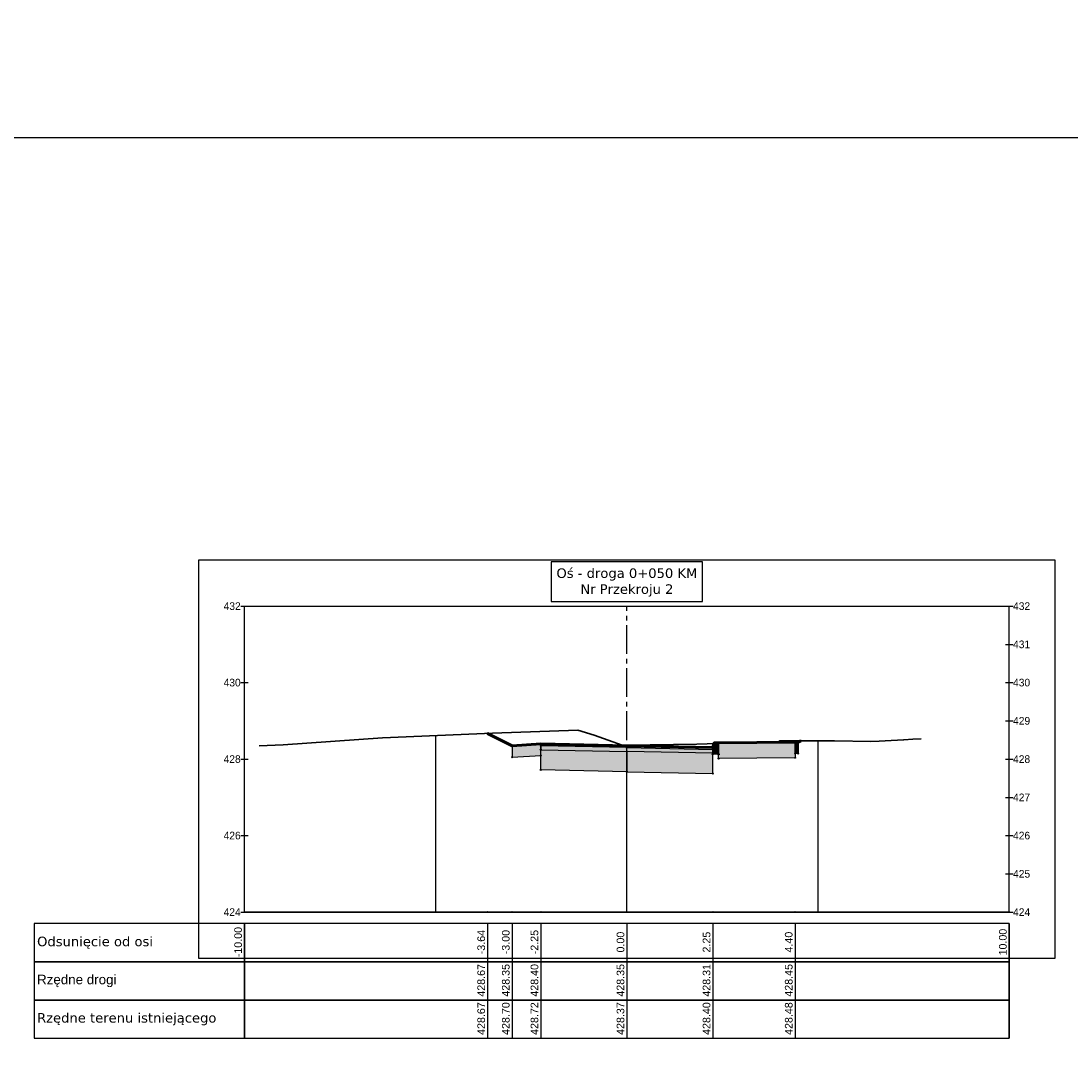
# Model space of a CAD drawing. Header units: metres. Extents: x 7331444 to 14836576, y 5479641 to 11132379.
# Tile 40 of 53: x 7418662 to 7418689, y 5566302 to 5566329. Entities that reach past the tile are written whole.
import ezdxf

# ---------------------------------------------------------------- set-up
doc = ezdxf.new("R2010")
doc.units = ezdxf.units.M
doc.linetypes.add('CENTER2', pattern=[1.125, 0.75, -0.125, 0.125, -0.125])
for name, color, linetype in [('C-DROGI-PRZEKROJE', 7, 'Continuous'), ('C-DROGI-PRZEKROJE-WIDOKI', 7, 'Continuous'), ('C-DROGI-PRZEKROJE-WIDOKI-ETYKIETY', 7, 'Continuous')]:
    doc.layers.add(name, color=color, linetype=linetype)

# ---------------------------------------------------------------- blocks, each defined once
blk = doc.blocks.new('*U805')
at = {"layer": 'C-DROGI-PRZEKROJE-WIDOKI', "color": 3, "linetype": 'Continuous', "lineweight": -3}
for p, q in [((11.2, 9.2), (-11.2, 9.2)), ((-11.2, 9.2), (-11.2, -1.2)), ((11.2, -1.2), (11.2, 9.2)), ((-11.2, -1.2), (11.2, -1.2))]:
    blk.add_line(p, q, dxfattribs=at)
at = {"layer": 'C-DROGI-PRZEKROJE-WIDOKI', "color": 7, "linetype": 'Continuous', "lineweight": -3}
for p, q in [((-10.1, 8), (-9.9, 8)), ((-10, 0), (-10, 8)), ((-10, 8), (10, 8)), ((9.9, 8), (10.1, 8)), ((10, 0), (10, 8)), ((9.9, 7), (10.1, 7)), ((-10.1, 6), (-9.9, 6)), ((9.9, 6), (10.1, 6)), ((9.9, 5), (10.1, 5)), ((-10.1, 4), (-9.9, 4)), ((9.9, 4), (10.1, 4)), ((9.9, 3), (10.1, 3)), ((-10.1, 2), (-9.9, 2)), ((9.9, 2), (10.1, 2)), ((9.9, 1), (10.1, 1)), ((-10.1, 0), (-9.9, 0)), ((9.9, 0), (10.1, 0))]:
    blk.add_line(p, q, dxfattribs=at)
at = {"layer": 'C-DROGI-PRZEKROJE-WIDOKI', "color": 9, "linetype": 'Continuous', "lineweight": -3}
for p, q in [((-10, 0), (-10, 8)), ((10, 0), (10, 8)), ((-5, 0), (-5, 4.616)), ((5, 0), (5, 4.477)), ((0, 0), (0, 4.369)), ((0, 0), (0, 4.369))]:
    blk.add_line(p, q, dxfattribs=at)
at = {"layer": 'C-DROGI-PRZEKROJE-WIDOKI', "color": 7, "linetype": 'CENTER2', "lineweight": -3}
blk.add_line((0, 0), (0, 8), dxfattribs=at)
at = {"layer": 'C-DROGI-PRZEKROJE-WIDOKI', "color": 7, "linetype": 'Continuous', "lineweight": 30}
blk.add_line((-10, 0), (10, 0), dxfattribs=at)
at = {"layer": 'C-DROGI-PRZEKROJE-WIDOKI', "color": 7, "linetype": 'Continuous', "lineweight": -3}
for points in [[(-1.98, 8.125), (1.98, 8.125), (1.98, 9.155), (-1.98, 9.155)], [(-10, -1.3), (-10, -0.3), (-15.5, -0.3), (-15.5, -1.3)], [(-10, -1.3), (10, -1.3), (10, -0.3), (-10, -0.3)], [(-10, -2.3), (-10, -1.3), (-15.5, -1.3), (-15.5, -2.3)], [(-10, -2.3), (10, -2.3), (10, -1.3), (-10, -1.3)], [(-10, -3.3), (-10, -2.3), (-15.5, -2.3), (-15.5, -3.3)], [(-10, -3.3), (10, -3.3), (10, -2.3), (-10, -2.3)]]:
    blk.add_3dface(points, dxfattribs=at)
for s, insert, char_height, attachment_point in [('{\\fVerdana|b0|i0|c0|p34;Oś - droga 0+050\\fVerdana|b0|i0|c238|p34; KM\\fVerdana|b0|i0|c0|p34;\\PNr Przekroju 2}', (0, 8.25), 0.25, 8), ('432', (-10.1, 8), 0.2, 6), ('432', (10.1, 8), 0.2, 4), ('431', (10.1, 7), 0.2, 4), ('430', (-10.1, 6), 0.2, 6), ('430', (10.1, 6), 0.2, 4), ('429', (10.1, 5), 0.2, 4), ('428', (-10.1, 4), 0.2, 6), ('428', (10.1, 4), 0.2, 4), ('427', (10.1, 3), 0.2, 4), ('426', (-10.1, 2), 0.2, 6), ('426', (10.1, 2), 0.2, 4), ('425', (10.1, 1), 0.2, 4), ('424', (-10.1, 0), 0.2, 6), ('424', (10.1, 0), 0.2, 4), ('{\\fVerdana|b0|i0|c238|p34;Odsunięcie od osi}', (-15.425, -0.8), 0.25, 4), ('{\\fArial|b0|i0|c238|p34;Rzędne drogi}', (-15.425, -1.8), 0.25, 4), ('{\\fVerdana|b0|i0|c238|p34;Rzędne terenu istniejącego}', (-15.425, -2.8), 0.25, 4)]:
    blk.add_mtext(s, dxfattribs=dict(at, insert=insert, char_height=char_height, attachment_point=attachment_point))
blk = doc.blocks.new('*U804')
at = {"layer": 'C-DROGI-PRZEKROJE', "linetype": 'Continuous', "lineweight": -3}
for points in [[(7418892.82, 5565931.273), (7418892.07, 5565931.228), (7418892.07, 5565930.928), (7418892.82, 5565930.973)], [(7418895.07, 5565931.228), (7418892.82, 5565931.273), (7418892.82, 5565931.248), (7418895.07, 5565931.203)], [(7418892.82, 5565931.248), (7418895.07, 5565931.203), (7418895.07, 5565931.178), (7418892.82, 5565931.223)], [(7418895.07, 5565931.178), (7418892.82, 5565931.223), (7418892.82, 5565931.123), (7418895.07, 5565931.078)], [(7418895.07, 5565931.228), (7418897.32, 5565931.183), (7418897.32, 5565931.158), (7418895.07, 5565931.203)], [(7418897.47, 5565931.003), (7418897.32, 5565931.003), (7418897.32, 5565931.183), (7418897.35, 5565931.303), (7418897.47, 5565931.303)], [(7418897.47, 5565931.303), (7418899.47, 5565931.323), (7418899.47, 5565930.913), (7418897.47, 5565930.893)], [(7418899.47, 5565931.323), (7418899.55, 5565931.323), (7418899.55, 5565931.023), (7418899.47, 5565931.023)], [(7418892.82, 5565931.123), (7418895.07, 5565931.078), (7418895.07, 5565930.548), (7418892.82, 5565930.593)], [(7418897.32, 5565931.158), (7418895.07, 5565931.203), (7418895.07, 5565931.178), (7418897.32, 5565931.133)], [(7418895.07, 5565931.178), (7418897.32, 5565931.133), (7418897.32, 5565931.033), (7418895.07, 5565931.078)], [(7418897.32, 5565931.033), (7418895.07, 5565931.078), (7418895.07, 5565930.548), (7418897.32, 5565930.503)]]:
    blk.add_hatch(color=252, dxfattribs=at).paths.add_polyline_path(points)
at = {"layer": 'C-DROGI-PRZEKROJE', "color": 9, "linetype": 'Continuous', "lineweight": -3}
for p, q in [((7418892.07, 5565931.228), (7418891.427, 5565931.55)), ((7418892.07, 5565931.228), (7418891.427, 5565931.55)), ((7418892.07, 5565931.228), (7418891.427, 5565931.55)), ((7418892.07, 5565931.228), (7418891.427, 5565931.55)), ((7418892.07, 5565931.228), (7418891.427, 5565931.55)), ((7418892.07, 5565931.228), (7418891.427, 5565931.55)), ((7418892.82, 5565931.273), (7418892.07, 5565931.228)), ((7418892.07, 5565931.228), (7418892.07, 5565930.928)), ((7418895.07, 5565931.228), (7418892.82, 5565931.273)), ((7418895.07, 5565931.228), (7418892.82, 5565931.273)), ((7418892.82, 5565931.273), (7418892.82, 5565931.248)), ((7418892.82, 5565930.973), (7418892.82, 5565931.273)), ((7418892.82, 5565931.248), (7418895.07, 5565931.203)), ((7418892.82, 5565931.248), (7418892.82, 5565931.223)), ((7418895.07, 5565931.178), (7418892.82, 5565931.223)), ((7418892.82, 5565931.223), (7418892.82, 5565931.123)), ((7418895.07, 5565931.203), (7418895.07, 5565931.228)), ((7418895.07, 5565931.228), (7418897.32, 5565931.183)), ((7418895.07, 5565931.228), (7418897.32, 5565931.183)), ((7418895.07, 5565931.203), (7418895.07, 5565931.228)), ((7418897.32, 5565931.183), (7418897.35, 5565931.303)), ((7418897.35, 5565931.303), (7418897.47, 5565931.303)), ((7418897.47, 5565931.303), (7418899.47, 5565931.323)), ((7418897.47, 5565931.303), (7418897.47, 5565931.003)), ((7418897.47, 5565930.893), (7418897.47, 5565931.303)), ((7418899.47, 5565931.323), (7418899.47, 5565930.913)), ((7418899.47, 5565931.023), (7418899.47, 5565931.323)), ((7418899.47, 5565931.323), (7418899.55, 5565931.323)), ((7418899.55, 5565931.323), (7418899.616, 5565931.356)), ((7418899.55, 5565931.323), (7418899.616, 5565931.356)), ((7418899.55, 5565931.323), (7418899.616, 5565931.356)), ((7418899.55, 5565931.323), (7418899.616, 5565931.356)), ((7418899.55, 5565931.323), (7418899.616, 5565931.356)), ((7418899.55, 5565931.323), (7418899.616, 5565931.356)), ((7418899.55, 5565931.323), (7418899.55, 5565931.023)), ((7418892.07, 5565930.928), (7418892.82, 5565930.973)), ((7418892.82, 5565931.123), (7418895.07, 5565931.078)), ((7418892.82, 5565930.593), (7418892.82, 5565931.123)), ((7418895.07, 5565931.203), (7418895.07, 5565931.178)), ((7418897.32, 5565931.158), (7418895.07, 5565931.203)), ((7418895.07, 5565931.203), (7418895.07, 5565931.178)), ((7418895.07, 5565931.078), (7418895.07, 5565931.178)), ((7418895.07, 5565931.178), (7418897.32, 5565931.133)), ((7418895.07, 5565931.078), (7418895.07, 5565931.178)), ((7418895.07, 5565931.078), (7418895.07, 5565930.548)), ((7418897.32, 5565931.033), (7418895.07, 5565931.078)), ((7418895.07, 5565931.078), (7418895.07, 5565930.548)), ((7418897.32, 5565931.183), (7418897.32, 5565931.158)), ((7418897.32, 5565931.003), (7418897.32, 5565931.183)), ((7418897.32, 5565931.158), (7418897.32, 5565931.133)), ((7418897.32, 5565931.133), (7418897.32, 5565931.033)), ((7418897.32, 5565930.503), (7418897.32, 5565931.033)), ((7418897.47, 5565931.003), (7418897.32, 5565931.003)), ((7418899.55, 5565931.023), (7418899.47, 5565931.023)), ((7418899.47, 5565930.913), (7418897.47, 5565930.893)), ((7418895.07, 5565930.548), (7418892.82, 5565930.593)), ((7418895.07, 5565930.548), (7418892.82, 5565930.593)), ((7418895.07, 5565930.548), (7418897.32, 5565930.503)), ((7418895.07, 5565930.548), (7418897.32, 5565930.503))]:
    blk.add_line(p, q, dxfattribs=at)
at = {"layer": 'C-DROGI-PRZEKROJE', "color": 53, "linetype": 'Continuous', "lineweight": -3}
for p, q in [((7418892.82, 5565931.273), (7418892.07, 5565931.228)), ((7418892.07, 5565931.228), (7418892.07, 5565930.928)), ((7418895.07, 5565931.228), (7418892.82, 5565931.273)), ((7418892.82, 5565931.273), (7418892.82, 5565931.248)), ((7418892.82, 5565930.973), (7418892.82, 5565931.273)), ((7418892.82, 5565931.248), (7418895.07, 5565931.203)), ((7418892.82, 5565931.248), (7418895.07, 5565931.203)), ((7418892.82, 5565931.223), (7418892.82, 5565931.248)), ((7418895.07, 5565931.178), (7418892.82, 5565931.223)), ((7418895.07, 5565931.178), (7418892.82, 5565931.223)), ((7418892.82, 5565931.223), (7418892.82, 5565931.123)), ((7418895.07, 5565931.203), (7418895.07, 5565931.228)), ((7418895.07, 5565931.228), (7418897.32, 5565931.183)), ((7418895.07, 5565931.203), (7418895.07, 5565931.228)), ((7418897.32, 5565931.183), (7418897.35, 5565931.303)), ((7418897.35, 5565931.303), (7418897.47, 5565931.303)), ((7418897.47, 5565931.303), (7418899.47, 5565931.323)), ((7418897.47, 5565931.303), (7418897.47, 5565931.003)), ((7418897.47, 5565930.893), (7418897.47, 5565931.303)), ((7418899.47, 5565931.323), (7418899.47, 5565930.913)), ((7418899.47, 5565931.323), (7418899.55, 5565931.323)), ((7418899.47, 5565931.023), (7418899.47, 5565931.323)), ((7418899.55, 5565931.323), (7418899.55, 5565931.023)), ((7418892.07, 5565930.928), (7418892.82, 5565930.973)), ((7418892.82, 5565931.123), (7418895.07, 5565931.078)), ((7418892.82, 5565931.123), (7418895.07, 5565931.078)), ((7418892.82, 5565930.593), (7418892.82, 5565931.123)), ((7418895.07, 5565931.203), (7418895.07, 5565931.178)), ((7418897.32, 5565931.158), (7418895.07, 5565931.203)), ((7418897.32, 5565931.158), (7418895.07, 5565931.203)), ((7418895.07, 5565931.203), (7418895.07, 5565931.178)), ((7418895.07, 5565931.078), (7418895.07, 5565931.178)), ((7418895.07, 5565931.178), (7418897.32, 5565931.133)), ((7418895.07, 5565931.178), (7418897.32, 5565931.133)), ((7418895.07, 5565931.078), (7418895.07, 5565931.178)), ((7418895.07, 5565931.078), (7418895.07, 5565930.548)), ((7418897.32, 5565931.033), (7418895.07, 5565931.078)), ((7418897.32, 5565931.033), (7418895.07, 5565931.078)), ((7418895.07, 5565931.078), (7418895.07, 5565930.548)), ((7418897.32, 5565931.183), (7418897.32, 5565931.158)), ((7418897.32, 5565931.003), (7418897.32, 5565931.183)), ((7418897.32, 5565931.133), (7418897.32, 5565931.158)), ((7418897.32, 5565931.133), (7418897.32, 5565931.033)), ((7418897.32, 5565930.503), (7418897.32, 5565931.033)), ((7418897.47, 5565931.003), (7418897.32, 5565931.003)), ((7418899.55, 5565931.023), (7418899.47, 5565931.023)), ((7418899.47, 5565930.913), (7418897.47, 5565930.893)), ((7418895.07, 5565930.548), (7418892.82, 5565930.593)), ((7418895.07, 5565930.548), (7418897.32, 5565930.503))]:
    blk.add_line(p, q, dxfattribs=at)
at = {"layer": 'C-DROGI-PRZEKROJE', "color": 9, "linetype": 'Continuous', "lineweight": -3}
for centre in [(7418891.427, 5565931.55), (7418891.427, 5565931.55), (7418892.07, 5565931.228), (7418892.07, 5565931.228), (7418892.07, 5565931.228), (7418892.82, 5565931.273), (7418892.82, 5565931.273), (7418892.82, 5565931.248), (7418892.82, 5565931.223), (7418895.07, 5565931.228), (7418895.07, 5565931.228), (7418895.07, 5565931.203), (7418895.07, 5565931.203), (7418897.35, 5565931.303), (7418897.47, 5565931.303), (7418897.47, 5565931.303), (7418899.47, 5565931.323), (7418899.47, 5565931.323), (7418899.55, 5565931.323), (7418899.55, 5565931.323), (7418899.55, 5565931.323), (7418899.616, 5565931.356), (7418899.616, 5565931.356), (7418892.07, 5565930.928), (7418892.82, 5565931.123), (7418892.82, 5565930.973), (7418895.07, 5565931.178), (7418895.07, 5565931.178), (7418895.07, 5565931.078), (7418895.07, 5565931.078), (7418897.32, 5565931.183), (7418897.32, 5565931.183), (7418897.32, 5565931.158), (7418897.32, 5565931.133), (7418897.32, 5565931.033), (7418897.32, 5565931.003), (7418897.47, 5565931.003), (7418899.47, 5565931.023), (7418899.55, 5565931.023), (7418897.47, 5565930.893), (7418899.47, 5565930.913), (7418892.82, 5565930.593), (7418895.07, 5565930.548), (7418895.07, 5565930.548), (7418897.32, 5565930.503)]:
    blk.add_circle(centre, 0.015, dxfattribs=at)
blk = doc.blocks.new('*U803')
at = {"layer": 'C-DROGI-PRZEKROJE', "color": 1, "linetype": 'Continuous', "lineweight": 60}
blk.add_lwpolyline([(7418891.427, 5565931.55), (7418892.07, 5565931.228), (7418892.82, 5565931.273), (7418895.07, 5565931.228), (7418897.32, 5565931.183), (7418897.35, 5565931.303), (7418897.47, 5565931.303), (7418899.47, 5565931.323), (7418899.55, 5565931.323), (7418899.616, 5565931.356)], dxfattribs=at)
blk = doc.blocks.new('*U771')
at = {"layer": 'C-DROGI-PRZEKROJE', "color": 74, "linetype": 'Continuous', "lineweight": 30}
blk.add_lwpolyline([(7418885.458, 5565931.223), (7418886.08, 5565931.255), (7418888.679, 5565931.436), (7418891.557, 5565931.556), (7418893.788, 5565931.632), (7418894.219, 5565931.5), (7418894.946, 5565931.245), (7418895.07, 5565931.246), (7418896.897, 5565931.268), (7418899.046, 5565931.334), (7418899.069, 5565931.358), (7418900.498, 5565931.354), (7418901.449, 5565931.338), (7418901.67, 5565931.35), (7418901.828, 5565931.359), (7418902.309, 5565931.385), (7418902.31, 5565931.385), (7418902.549, 5565931.396), (7418902.765, 5565931.406)], dxfattribs=at)
blk = doc.blocks.new('*U754')
at = {"layer": 'C-DROGI-PRZEKROJE-WIDOKI-ETYKIETY', "color": 7, "linetype": 'Continuous', "lineweight": -3}
blk.add_line((7418895.07, 5565926.578), (7418895.07, 5565923.578), dxfattribs=at)
at = {"layer": 'C-DROGI-PRZEKROJE-WIDOKI-ETYKIETY', "color": 75, "linetype": 'Continuous', "lineweight": -3}
blk.add_circle((7418895.07, 5565926.878), 0.015, dxfattribs=at)
at = {"layer": 'C-DROGI-PRZEKROJE-WIDOKI-ETYKIETY', "color": 7, "linetype": 'Continuous', "lineweight": -3, "char_height": 0.2, "attachment_point": 5, "rotation": 90}
for s, insert in [('{\\fArial|b0|i0|c238|p34;0.00}', (7418894.905, 5565926.093)), ('{\\fArial|b0|i0|c238|p34;428.37}', (7418894.905, 5565924.093))]:
    blk.add_mtext(s, dxfattribs=dict(at, insert=insert))
at = {"layer": 'C-DROGI-PRZEKROJE-WIDOKI-ETYKIETY', "color": 1, "linetype": 'Continuous', "lineweight": -3, "insert": (7418894.905, 5565925.093), "char_height": 0.2, "attachment_point": 5, "rotation": 90}
blk.add_mtext('{\\fArial|b0|i0|c238|p34;428.35}', dxfattribs=at)
blk = doc.blocks.new('*U753')
at = {"layer": 'C-DROGI-PRZEKROJE-WIDOKI-ETYKIETY', "color": 7, "linetype": 'Continuous', "lineweight": -3}
blk.add_line((7418892.82, 5565926.578), (7418892.82, 5565923.578), dxfattribs=at)
at = {"layer": 'C-DROGI-PRZEKROJE-WIDOKI-ETYKIETY', "color": 75, "linetype": 'Continuous', "lineweight": -3}
blk.add_circle((7418892.82, 5565926.878), 0.015, dxfattribs=at)
at = {"layer": 'C-DROGI-PRZEKROJE-WIDOKI-ETYKIETY', "color": 7, "linetype": 'Continuous', "lineweight": -3, "char_height": 0.2, "attachment_point": 5, "rotation": 90}
for s, insert in [('{\\fArial|b0|i0|c238|p34;-2.25}', (7418892.655, 5565926.093)), ('{\\fArial|b0|i0|c238|p34;428.72}', (7418892.655, 5565924.093))]:
    blk.add_mtext(s, dxfattribs=dict(at, insert=insert))
at = {"layer": 'C-DROGI-PRZEKROJE-WIDOKI-ETYKIETY', "color": 1, "linetype": 'Continuous', "lineweight": -3, "insert": (7418892.655, 5565925.093), "char_height": 0.2, "attachment_point": 5, "rotation": 90}
blk.add_mtext('{\\fArial|b0|i0|c238|p34;428.40}', dxfattribs=at)
blk = doc.blocks.new('*U752')
at = {"layer": 'C-DROGI-PRZEKROJE-WIDOKI-ETYKIETY', "color": 7, "linetype": 'Continuous', "lineweight": -3}
blk.add_line((7418892.07, 5565926.578), (7418892.07, 5565923.578), dxfattribs=at)
at = {"layer": 'C-DROGI-PRZEKROJE-WIDOKI-ETYKIETY', "color": 75, "linetype": 'Continuous', "lineweight": -3}
blk.add_circle((7418892.07, 5565926.878), 0.015, dxfattribs=at)
at = {"layer": 'C-DROGI-PRZEKROJE-WIDOKI-ETYKIETY', "color": 7, "linetype": 'Continuous', "lineweight": -3, "char_height": 0.2, "attachment_point": 5, "rotation": 90}
for s, insert in [('{\\fArial|b0|i0|c238|p34;-3.00}', (7418891.905, 5565926.093)), ('{\\fArial|b0|i0|c238|p34;428.70}', (7418891.905, 5565924.093))]:
    blk.add_mtext(s, dxfattribs=dict(at, insert=insert))
at = {"layer": 'C-DROGI-PRZEKROJE-WIDOKI-ETYKIETY', "color": 1, "linetype": 'Continuous', "lineweight": -3, "insert": (7418891.905, 5565925.093), "char_height": 0.2, "attachment_point": 5, "rotation": 90}
blk.add_mtext('{\\fArial|b0|i0|c238|p34;428.35}', dxfattribs=at)
blk = doc.blocks.new('*U751')
at = {"layer": 'C-DROGI-PRZEKROJE-WIDOKI-ETYKIETY', "color": 7, "linetype": 'Continuous', "lineweight": -3}
blk.add_line((7418891.427, 5565926.578), (7418891.427, 5565923.578), dxfattribs=at)
at = {"layer": 'C-DROGI-PRZEKROJE-WIDOKI-ETYKIETY', "color": 75, "linetype": 'Continuous', "lineweight": -3}
blk.add_circle((7418891.427, 5565926.878), 0.015, dxfattribs=at)
at = {"layer": 'C-DROGI-PRZEKROJE-WIDOKI-ETYKIETY', "color": 7, "linetype": 'Continuous', "lineweight": -3, "char_height": 0.2, "attachment_point": 5, "rotation": 90}
for s, insert in [('{\\fArial|b0|i0|c238|p34;-3.64}', (7418891.262, 5565926.093)), ('{\\fArial|b0|i0|c238|p34;428.67}', (7418891.262, 5565924.093))]:
    blk.add_mtext(s, dxfattribs=dict(at, insert=insert))
at = {"layer": 'C-DROGI-PRZEKROJE-WIDOKI-ETYKIETY', "color": 1, "linetype": 'Continuous', "lineweight": -3, "insert": (7418891.262, 5565925.093), "char_height": 0.2, "attachment_point": 5, "rotation": 90}
blk.add_mtext('{\\fArial|b0|i0|c238|p34;428.67}', dxfattribs=at)
blk = doc.blocks.new('*U750')
at = {"layer": 'C-DROGI-PRZEKROJE-WIDOKI-ETYKIETY', "color": 7, "linetype": 'Continuous', "lineweight": -3}
blk.add_line((7418897.32, 5565926.578), (7418897.32, 5565923.578), dxfattribs=at)
at = {"layer": 'C-DROGI-PRZEKROJE-WIDOKI-ETYKIETY', "color": 75, "linetype": 'Continuous', "lineweight": -3}
blk.add_circle((7418897.32, 5565926.878), 0.015, dxfattribs=at)
at = {"layer": 'C-DROGI-PRZEKROJE-WIDOKI-ETYKIETY', "color": 7, "linetype": 'Continuous', "lineweight": -3, "char_height": 0.2, "attachment_point": 5, "rotation": 90}
for s, insert in [('{\\fArial|b0|i0|c238|p34;2.25}', (7418897.155, 5565926.093)), ('{\\fArial|b0|i0|c238|p34;428.40}', (7418897.155, 5565924.093))]:
    blk.add_mtext(s, dxfattribs=dict(at, insert=insert))
at = {"layer": 'C-DROGI-PRZEKROJE-WIDOKI-ETYKIETY', "color": 1, "linetype": 'Continuous', "lineweight": -3, "insert": (7418897.155, 5565925.093), "char_height": 0.2, "attachment_point": 5, "rotation": 90}
blk.add_mtext('{\\fArial|b0|i0|c238|p34;428.31}', dxfattribs=at)
blk = doc.blocks.new('*U749')
at = {"layer": 'C-DROGI-PRZEKROJE-WIDOKI-ETYKIETY', "color": 7, "linetype": 'Continuous', "lineweight": -3}
blk.add_line((7418899.47, 5565926.578), (7418899.47, 5565923.578), dxfattribs=at)
at = {"layer": 'C-DROGI-PRZEKROJE-WIDOKI-ETYKIETY', "color": 75, "linetype": 'Continuous', "lineweight": -3}
blk.add_circle((7418899.47, 5565926.878), 0.015, dxfattribs=at)
at = {"layer": 'C-DROGI-PRZEKROJE-WIDOKI-ETYKIETY', "color": 7, "linetype": 'Continuous', "lineweight": -3, "char_height": 0.2, "attachment_point": 5, "rotation": 90}
for s, insert in [('{\\fArial|b0|i0|c238|p34;4.40}', (7418899.305, 5565926.093)), ('{\\fArial|b0|i0|c238|p34;428.48}', (7418899.305, 5565924.093))]:
    blk.add_mtext(s, dxfattribs=dict(at, insert=insert))
at = {"layer": 'C-DROGI-PRZEKROJE-WIDOKI-ETYKIETY', "color": 1, "linetype": 'Continuous', "lineweight": -3, "insert": (7418899.305, 5565925.093), "char_height": 0.2, "attachment_point": 5, "rotation": 90}
blk.add_mtext('{\\fArial|b0|i0|c238|p34;428.45}', dxfattribs=at)
blk = doc.blocks.new('*U748')
at = {"layer": 'C-DROGI-PRZEKROJE-WIDOKI-ETYKIETY', "color": 7, "linetype": 'Continuous', "lineweight": -3}
blk.add_line((7418905.07, 5565926.578), (7418905.07, 5565923.578), dxfattribs=at)
at = {"layer": 'C-DROGI-PRZEKROJE-WIDOKI-ETYKIETY', "color": 75, "linetype": 'Continuous', "lineweight": -3}
blk.add_circle((7418905.07, 5565926.878), 0.015, dxfattribs=at)
at = {"layer": 'C-DROGI-PRZEKROJE-WIDOKI-ETYKIETY', "color": 7, "linetype": 'Continuous', "lineweight": -3, "char_height": 0.2, "attachment_point": 5, "rotation": 90}
for s, insert in [('{\\fArial|b0|i0|c238|p34;10.00}', (7418904.905, 5565926.093)), ('{\\fArial|b0|i0|c238|p34;}', (7418904.905, 5565924.093))]:
    blk.add_mtext(s, dxfattribs=dict(at, insert=insert))
at = {"layer": 'C-DROGI-PRZEKROJE-WIDOKI-ETYKIETY', "color": 1, "linetype": 'Continuous', "lineweight": -3, "insert": (7418904.905, 5565925.093), "char_height": 0.2, "attachment_point": 5, "rotation": 90}
blk.add_mtext('{\\fArial|b0|i0|c238|p34;}', dxfattribs=at)
blk = doc.blocks.new('*U747')
at = {"layer": 'C-DROGI-PRZEKROJE-WIDOKI-ETYKIETY', "color": 7, "linetype": 'Continuous', "lineweight": -3}
blk.add_line((7418885.07, 5565926.578), (7418885.07, 5565923.578), dxfattribs=at)
at = {"layer": 'C-DROGI-PRZEKROJE-WIDOKI-ETYKIETY', "color": 75, "linetype": 'Continuous', "lineweight": -3}
blk.add_circle((7418885.07, 5565926.878), 0.015, dxfattribs=at)
at = {"layer": 'C-DROGI-PRZEKROJE-WIDOKI-ETYKIETY', "color": 7, "linetype": 'Continuous', "lineweight": -3, "char_height": 0.2, "attachment_point": 5, "rotation": 90}
for s, insert in [('{\\fArial|b0|i0|c238|p34;-10.00}', (7418884.905, 5565926.093)), ('{\\fArial|b0|i0|c238|p34;}', (7418884.905, 5565924.093))]:
    blk.add_mtext(s, dxfattribs=dict(at, insert=insert))
at = {"layer": 'C-DROGI-PRZEKROJE-WIDOKI-ETYKIETY', "color": 1, "linetype": 'Continuous', "lineweight": -3, "insert": (7418884.905, 5565925.093), "char_height": 0.2, "attachment_point": 5, "rotation": 90}
blk.add_mtext('{\\fArial|b0|i0|c238|p34;}', dxfattribs=at)

msp = doc.modelspace()

# ---------------------------------------------------------------- linework, layer by layer
msp.add_lwpolyline([(7418614.124, 5566326.391), (7418869.514, 5566326.391), (7418869.514, 5566279.203), (7418614.124, 5566279.203)], close=True)
at = {"color": 6, "lineweight": 50}
msp.add_circle((7417939.891, 5566137.208), 86496.154, dxfattribs=at)

# ---------------------------------------------------------------- block references
at = {"layer": 'C-DROGI-PRZEKROJE', "color": 7, "linetype": 'Continuous', "lineweight": -3}
for name in ['*U771', '*U804', '*U803']:
    msp.add_blockref(name, (-217.625, 379.262), dxfattribs=at)
at = {"layer": 'C-DROGI-PRZEKROJE-WIDOKI', "color": 7, "linetype": 'Continuous', "lineweight": -3}
msp.add_blockref('*U805', (7418677.446, 5566306.139), dxfattribs=at)
at = {"layer": 'C-DROGI-PRZEKROJE-WIDOKI-ETYKIETY', "color": 7, "linetype": 'Continuous', "lineweight": -3}
for name in ['*U747', '*U751', '*U752', '*U753', '*U754', '*U750', '*U749', '*U748']:
    msp.add_blockref(name, (-217.625, 379.262), dxfattribs=at)

doc.saveas('drawing.dxf')
